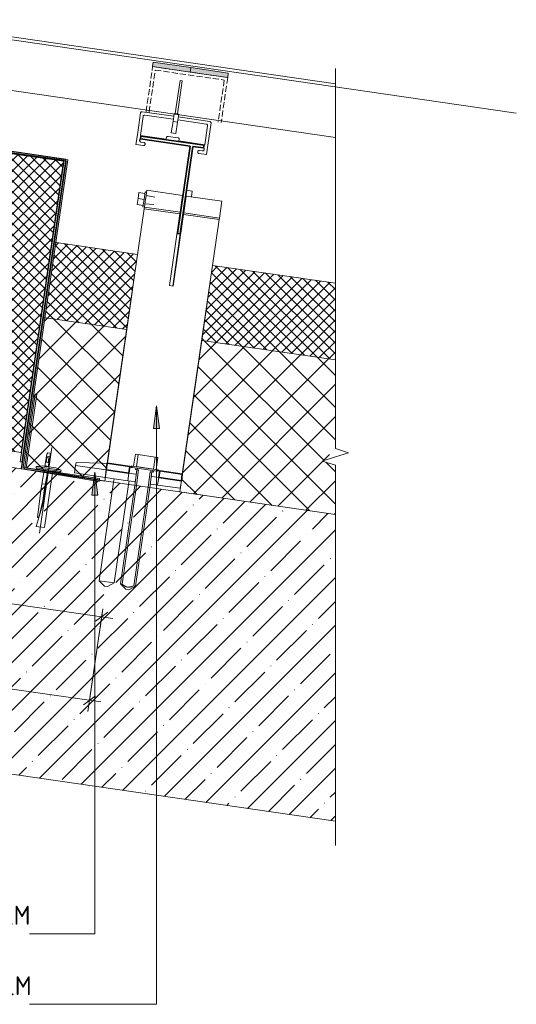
# Model space of a CAD drawing. Header units: millimetres. Extents: x 4446522 to 4448386, y 8380491 to 8381388.
# Tile 15 of 15: x 4448059 to 4448386, y 8380491 to 8381140. Entities that reach past the tile are written whole.
import ezdxf

# ---------------------------------------------------------------- set-up
doc = ezdxf.new("R2010")
doc.units = ezdxf.units.MM
doc.linetypes.add('01 Штриховая _4 мм_', pattern=[5.5, 4, -1.5])
doc.layers.add('Линии', color=7, linetype='Continuous', lineweight=18, true_color=0x00a600)
for name, color, linetype, lineweight in [('Марки по нескольким категориям', 7, 'Continuous', 9), ('Обобщенные модели', 7, 'Continuous', 18), ('Размеры', 7, 'Continuous', 9), ('Размеры-5', 7, 'Continuous', 9), ('Типовые аннотации', 7, 'Continuous', 18), ('Тонкие линии', 7, 'Continuous', 18), ('Элементы узлов', 7, 'Continuous', 18)]:
    doc.layers.add(name, color=color, linetype=linetype, lineweight=lineweight)
doc.styles.add('GOST Common', font='GOST_Common.ttf', dxfattribs={"width": 0.9, "height": 10})
doc.styles.add('ISOCPEUR', font='isocpeur.ttf', dxfattribs={"width": 0.9, "height": 12.5})
doc.dimstyles.new('ADSK_Основной_2_0', dxfattribs={"dimscale": 304.8, "dimtxt": 10.05715, "dimasz": 0.023196, "dimexe": 0.024606, "dimexo": 0.049213, "dimgap": 0.008202, "dimtad": 1, "dimdec": 0, "dimzin": 0, "dimdsep": 46, "dimtxsty": 'GOST Common', "dimblk1": 'OBLIQUE', "dimblk2": 'OBLIQUE', "dimsah": 1, "dimcen": 0.09, "dimdle": 0.024606, "dimazin": 0, "dimtfac": 1, "dimtdec": 4, "dimtix": 1, "dimtmove": 0, "dimatfit": 3, "dimfxl": 1, "dimtvp": 1, "dimtfill": 1, "dimtolj": 1, "dimtzin": 0, "dimarcsym": 2})
pattern_1 = [(45, (4450656.543, 8289717.818), (-10.6066017, 10.6066017), []), (135, (4450656.543, 8289717.818), (-10.6066017, -10.6066017), [])]
pattern_2 = [(45, (4450656.543, 8289717.818), (-3.5355339, 3.5355339), []), (135, (4450656.543, 8289717.818), (-3.5355339, -3.5355339), [])]

# ---------------------------------------------------------------- blocks, each defined once
blk = doc.blocks.new('HILTI_s_Профиль_MFT-T - Профиль MFT-Ta 60x42x1_8 6m-21280767-Разрез 4-4')
at = {"layer": 'Обобщенные модели', "lineweight": 35}
for p, q in [((4448138.96, 8381063.41), (4448138.7, 8381061.63)), ((4448180.52, 8381057.37), (4448138.96, 8381063.41)), ((4448138.7, 8381061.63), (4448171.46, 8381056.87)), ((4448171.46, 8381056.87), (4448163.09, 8380999.28)), ((4448180.27, 8381055.59), (4448180.52, 8381057.37)), ((4448164.87, 8380999.02), (4448173.24, 8381056.61)), ((4448173.24, 8381056.61), (4448180.27, 8381055.59)), ((4448163.09, 8380999.28), (4448164.87, 8380999.02))]:
    blk.add_line(p, q, dxfattribs=at)
blk = doc.blocks.new('HILTI_s_Анкер_HRD-HF - HRD-HF 10x80-V11-Разрез 4-4')
at = {"layer": 'Обобщенные модели'}
for p, q in [((4448121.2, 8380837.62), (4448120.86, 8380835.24)), ((4448130.75, 8380833.8), (4448131.1, 8380836.18)), ((4448120.86, 8380835.24), (4448111.42, 8380770.31)), ((4448121.32, 8380768.87), (4448130.75, 8380833.8)), ((4448111.42, 8380770.31), (4448114.9, 8380766.79)), ((4448121.32, 8380768.87), (4448111.42, 8380770.31)), ((4448116.97, 8380766.49), (4448114.9, 8380766.79)), ((4448116.97, 8380766.49), (4448121.32, 8380768.87))]:
    blk.add_line(p, q, dxfattribs=at)
blk = doc.blocks.new('HILTI_s_Кронштейн_MFT-MF_LM - Кронштейн MFT-MF 190 LM-V12-Разрез 4-4')
at = {"layer": 'Обобщенные модели'}
for p, q in [((4448172.7, 8381027.18), (4448169.04, 8381027.71)), ((4448172.15, 8381023.42), (4448172.7, 8381027.18)), ((4448164.87, 8380999.02), (4448159.86, 8380964.58)), ((4448096.18, 8380848.33), (4448095.89, 8380846.35)), ((4448095.89, 8380846.35), (4448116.08, 8380843.42)), ((4448113.59, 8380847.82), (4448096.18, 8380848.33)), ((4448116.66, 8380847.37), (4448113.59, 8380847.82))]:
    blk.add_line(p, q, dxfattribs=at)
blk = doc.blocks.new('HILTI_s_Термомост_MFT-ISO_50x105x5_LM - Термомост MFT-ISO 50x105x5 LM-V13-Разрез 4-4')
at = {"layer": 'Обобщенные модели'}
for p, q in [((4448095.89, 8380846.35), (4448095.18, 8380841.4)), ((4448095.89, 8380846.35), (4448116.08, 8380843.42)), ((4448115.36, 8380838.47), (4448095.18, 8380841.4))]:
    blk.add_line(p, q, dxfattribs=at)
blk = doc.blocks.new('HILTI_s_Салазка_MFT-CCF - Салазка MFT-CCF S42-V14-Разрез 4-4')
at = {"layer": 'Обобщенные модели'}
for p, q in [((4448136.55, 8381064.19), (4448138.67, 8381078.84)), ((4448140.34, 8381076.37), (4448138.53, 8381063.9)), ((4448139.76, 8381079.49), (4448160.55, 8381076.47)), ((4448160.27, 8381074.49), (4448141.47, 8381077.22)), ((4448182.05, 8381071.33), (4448163.24, 8381074.06)), ((4448163.52, 8381076.04), (4448184.33, 8381073.02)), ((4448181.08, 8381057.73), (4448182.89, 8381070.2)), ((4448185.19, 8381072.09), (4448183.06, 8381057.44)), ((4448135.64, 8381057.96), (4448136.55, 8381064.19)), ((4448138.53, 8381063.9), (4448155.6, 8381061.43)), ((4448140.59, 8381057.24), (4448135.64, 8381057.96)), ((4448139.05, 8381059.48), (4448140.88, 8381059.22)), ((4448155.6, 8381061.43), (4448155.74, 8381062.42)), ((4448156.88, 8381063.26), (4448163.31, 8381062.33)), ((4448164.15, 8381061.2), (4448164.01, 8381060.21)), ((4448164.01, 8381060.21), (4448181.08, 8381057.73)), ((4448183.06, 8381057.44), (4448182.16, 8381051.21)), ((4448182.16, 8381051.21), (4448177.21, 8381051.93)), ((4448177.5, 8381053.91), (4448179.32, 8381053.64))]:
    blk.add_line(p, q, dxfattribs=at)
at = {"layer": 'Обобщенные модели', "flags": 128}
for points in [[(4448138.67, 8381078.84), (4448138.75, 8381079), (4448138.84, 8381079.14), (4448138.96, 8381079.26), (4448139.1, 8381079.36), (4448139.25, 8381079.43), (4448139.42, 8381079.48), (4448139.59, 8381079.5), (4448139.76, 8381079.49)], [(4448141.47, 8381077.22), (4448141.27, 8381077.23), (4448141.08, 8381077.2), (4448140.9, 8381077.13), (4448140.73, 8381077.03), (4448140.58, 8381076.9), (4448140.47, 8381076.74), (4448140.38, 8381076.56), (4448140.34, 8381076.37)], [(4448182.89, 8381070.2), (4448182.9, 8381070.4), (4448182.87, 8381070.59), (4448182.8, 8381070.77), (4448182.7, 8381070.94), (4448182.57, 8381071.09), (4448182.41, 8381071.2), (4448182.24, 8381071.29), (4448182.05, 8381071.33)], [(4448184.33, 8381073.02), (4448184.5, 8381072.98), (4448184.66, 8381072.92), (4448184.8, 8381072.83), (4448184.92, 8381072.71), (4448185.03, 8381072.58), (4448185.11, 8381072.43), (4448185.16, 8381072.26), (4448185.19, 8381072.09)], [(4448138.7, 8381061.65), (4448138.57, 8381061.57), (4448138.41, 8381061.44), (4448138.27, 8381061.28), (4448138.17, 8381061.09), (4448138.1, 8381060.89), (4448138.07, 8381060.68), (4448138.08, 8381060.47), (4448138.13, 8381060.26), (4448138.21, 8381060.07), (4448138.33, 8381059.89), (4448138.48, 8381059.74), (4448138.65, 8381059.62), (4448138.85, 8381059.53), (4448139.05, 8381059.48)], [(4448140.88, 8381059.22), (4448141.06, 8381059.18), (4448141.23, 8381059.1), (4448141.38, 8381058.99), (4448141.51, 8381058.86), (4448141.61, 8381058.71), (4448141.69, 8381058.54), (4448141.73, 8381058.36), (4448141.73, 8381058.18), (4448141.71, 8381057.99), (4448141.65, 8381057.82), (4448141.56, 8381057.66), (4448141.44, 8381057.52), (4448141.3, 8381057.4), (4448141.13, 8381057.31), (4448140.96, 8381057.25), (4448140.78, 8381057.23), (4448140.59, 8381057.24)], [(4448155.74, 8381062.42), (4448155.79, 8381062.61), (4448155.87, 8381062.79), (4448155.99, 8381062.94), (4448156.13, 8381063.08), (4448156.3, 8381063.18), (4448156.49, 8381063.24), (4448156.68, 8381063.27), (4448156.88, 8381063.26)], [(4448163.31, 8381062.33), (4448163.5, 8381062.28), (4448163.68, 8381062.2), (4448163.83, 8381062.08), (4448163.97, 8381061.94), (4448164.07, 8381061.77), (4448164.13, 8381061.59), (4448164.16, 8381061.39), (4448164.15, 8381061.2)], [(4448177.21, 8381051.93), (4448177.03, 8381051.97), (4448176.86, 8381052.05), (4448176.71, 8381052.15), (4448176.58, 8381052.28), (4448176.48, 8381052.43), (4448176.4, 8381052.6), (4448176.36, 8381052.78), (4448176.35, 8381052.97), (4448176.38, 8381053.15), (4448176.44, 8381053.33), (4448176.53, 8381053.49), (4448176.65, 8381053.63), (4448176.79, 8381053.74), (4448176.95, 8381053.83), (4448177.13, 8381053.89), (4448177.31, 8381053.92), (4448177.5, 8381053.91)], [(4448179.32, 8381053.64), (4448179.54, 8381053.63), (4448179.75, 8381053.66), (4448179.95, 8381053.72), (4448180.13, 8381053.83), (4448180.3, 8381053.96), (4448180.43, 8381054.12), (4448180.54, 8381054.31), (4448180.61, 8381054.51), (4448180.64, 8381054.72), (4448180.63, 8381054.93), (4448180.58, 8381055.14), (4448180.5, 8381055.33), (4448180.38, 8381055.51), (4448180.3, 8381055.59)]]:
    blk.add_lwpolyline(points, dxfattribs=at)
blk = doc.blocks.new('HILTI_as_Соединитель_MFT-CCU_Заклепка_БезГрафики - Соединитель MFT-CCU Заклепка БезГрафики-21018214-Разрез 4-4')
at = {"layer": 'Обобщенные модели'}
for p, q in [((4447540.05, 8381168.67), (4447543.21, 8381190.44)), ((4447544.69, 8381190.23), (4447541.54, 8381168.45)), ((4447543.21, 8381190.44), (4447544.69, 8381190.23)), ((4447538.55, 8381163.57), (4447539.31, 8381168.78)), ((4447539.31, 8381168.78), (4447542.28, 8381168.35)), ((4447541.54, 8381168.45), (4447540.05, 8381168.67)), ((4447542.28, 8381168.35), (4447541.52, 8381163.14)), ((4447537.44, 8381155.91), (4447538.55, 8381163.57)), ((4447541.52, 8381163.14), (4447538.55, 8381163.57)), ((4447541.52, 8381163.14), (4447540.41, 8381155.48)), ((4447540.41, 8381155.48), (4447537.44, 8381155.91))]:
    blk.add_line(p, q, dxfattribs=at)
blk = doc.blocks.new('HILTI_s_Анкер_HRD-HF - HRD-HF 10x80-V19-Разрез 4-4')
at = {"layer": 'Обобщенные модели'}
for p, q in [((4448134.11, 8380845.85), (4448135.26, 8380853.76)), ((4448135.26, 8380853.76), (4448137.06, 8380853.5)), ((4448137.06, 8380853.5), (4448135.91, 8380845.59)), ((4448148.33, 8380851.87), (4448137.06, 8380853.5)), ((4448147.18, 8380843.95), (4448148.33, 8380851.87)), ((4448148.33, 8380851.87), (4448150.12, 8380851.61)), ((4448150.12, 8380851.61), (4448148.97, 8380843.69)), ((4448132.64, 8380846.06), (4448132.49, 8380845.07)), ((4448133.05, 8380844.99), (4448132.49, 8380845.07)), ((4448132.64, 8380846.06), (4448133.19, 8380845.98)), ((4448133.19, 8380845.98), (4448133.05, 8380844.99)), ((4448133.05, 8380844.99), (4448136.3, 8380844.52)), ((4448149.89, 8380843.55), (4448133.19, 8380845.98)), ((4448136.31, 8380843.51), (4448134.81, 8380833.21)), ((4448135.46, 8380844.64), (4448135.32, 8380843.65)), ((4448136.19, 8380843.52), (4448135.32, 8380843.65)), ((4448135.91, 8380845.59), (4448147.18, 8380843.95)), ((4448137.4, 8380843.35), (4448135.91, 8380833.05)), ((4448136.34, 8380844.51), (4448136.19, 8380843.52)), ((4448136.19, 8380843.52), (4448137.4, 8380843.35)), ((4448136.28, 8380844.52), (4448136.34, 8380844.51)), ((4448136.34, 8380844.51), (4448146.46, 8380843.04)), ((4448146.46, 8380843.04), (4448136.34, 8380844.51)), ((4448146.31, 8380842.05), (4448146.46, 8380843.04)), ((4448146.46, 8380843.04), (4448149.75, 8380842.57)), ((4448147.19, 8380841.93), (4448147.34, 8380842.92)), ((4448149.75, 8380842.57), (4448149.89, 8380843.55)), ((4448149.89, 8380843.55), (4448150.45, 8380843.47)), ((4448150.3, 8380842.48), (4448150.45, 8380843.47)), ((4448143.61, 8380831.93), (4448145.11, 8380842.23)), ((4448144.71, 8380831.78), (4448146.2, 8380842.07)), ((4448145.11, 8380842.23), (4448146.31, 8380842.05)), ((4448147.19, 8380841.93), (4448146.31, 8380842.05)), ((4448150.3, 8380842.48), (4448149.75, 8380842.57)), ((4448134.81, 8380833.21), (4448125.37, 8380768.28)), ((4448135.91, 8380833.05), (4448126.47, 8380768.12)), ((4448134.17, 8380767), (4448143.61, 8380831.93)), ((4448135.27, 8380766.84), (4448144.71, 8380831.78)), ((4448125.37, 8380768.28), (4448128.86, 8380764.76)), ((4448126.47, 8380768.12), (4448125.37, 8380768.28)), ((4448130.93, 8380764.46), (4448128.86, 8380764.76)), ((4448130.93, 8380764.46), (4448135.27, 8380766.84)), ((4448135.27, 8380766.84), (4448134.17, 8380767))]:
    blk.add_line(p, q, dxfattribs=at)
blk.add_open_spline([(4448126.47, 8380768.12), (4448126.75, 8380767.87), (4448127.19, 8380767.52), (4448127.71, 8380767.18), (4448128.01, 8380767), (4448128.24, 8380766.87), (4448128.47, 8380766.75), (4448128.77, 8380766.6), (4448129.32, 8380766.36), (4448130.11, 8380766.12), (4448130.98, 8380766.13), (4448131.68, 8380766.23), (4448132.2, 8380766.32), (4448132.7, 8380766.44), (4448133.36, 8380766.65), (4448133.85, 8380766.85), (4448134.17, 8380767)], degree=3, knots=[0, 0, 0, 0, 0.125, 0.1875, 0.21875, 0.25, 0.28125, 0.3125, 0.375, 0.5, 0.625, 0.6875, 0.75, 0.8125, 0.875, 1, 1, 1, 1], dxfattribs=at)
blk = doc.blocks.new('HILTI_s_Кронштейн_MFT-MF_HS - Кронштейн MFT-MF 190 HS-8759227-Разрез 4-4')
at = {"layer": 'Обобщенные модели'}
for p, q in [((4448142.13, 8381022.67), (4448142.86, 8381027.68)), ((4448166.37, 8381024.26), (4448142.86, 8381027.68)), ((4448141.25, 8381016.62), (4448141.81, 8381020.42)), ((4448164.76, 8381013.2), (4448166.37, 8381024.26)), ((4448168.84, 8381023.9), (4448167.23, 8381012.84)), ((4448192.34, 8381020.49), (4448168.84, 8381023.9)), ((4448192.34, 8381020.49), (4448190.73, 8381009.42)), ((4448116.73, 8380847.87), (4448141.1, 8381015.58)), ((4448141.1, 8381015.58), (4448141.25, 8381016.62)), ((4448164.61, 8381012.16), (4448141.1, 8381015.58)), ((4448141.25, 8381016.62), (4448164.76, 8381013.2)), ((4448157.74, 8380964.89), (4448164.61, 8381012.16)), ((4448167.08, 8381011.8), (4448160.21, 8380964.53)), ((4448164.61, 8381012.16), (4448164.76, 8381013.2)), ((4448167.23, 8381012.84), (4448167.08, 8381011.8)), ((4448190.58, 8381008.39), (4448167.08, 8381011.8)), ((4448167.23, 8381012.84), (4448190.73, 8381009.42)), ((4448190.58, 8381008.39), (4448166.21, 8380840.68)), ((4448190.73, 8381009.42), (4448190.58, 8381008.39)), ((4448160.21, 8380964.53), (4448157.74, 8380964.89)), ((4448131.61, 8380845.71), (4448132.55, 8380845.57)), ((4448150.39, 8380842.98), (4448151.33, 8380842.84)), ((4448135.38, 8380840.61), (4448130.97, 8380841.25)), ((4448135.89, 8380840.54), (4448135.38, 8380840.61)), ((4448146.27, 8380839.03), (4448145.76, 8380839.1)), ((4448150.68, 8380838.39), (4448146.27, 8380839.03))]:
    blk.add_line(p, q, dxfattribs=at)
at = {"layer": 'Обобщенные модели', "lineweight": 35}
for p, q in [((4448116.73, 8380847.87), (4448116.08, 8380843.42)), ((4448116.08, 8380843.42), (4448130.98, 8380841.25)), ((4448131.63, 8380845.7), (4448116.73, 8380847.87)), ((4448130.98, 8380841.25), (4448131.63, 8380845.7)), ((4448151.31, 8380842.84), (4448150.66, 8380838.39)), ((4448166.21, 8380840.68), (4448151.31, 8380842.84)), ((4448150.66, 8380838.39), (4448165.56, 8380836.22)), ((4448165.56, 8380836.22), (4448166.21, 8380840.68))]:
    blk.add_line(p, q, dxfattribs=at)
blk = doc.blocks.new('HILTI_s_Термомост_MFT-ISO_47x50x5_HS - Термомост MFT-ISO 47x50x5 HS-8779168-Разрез 4-4')
at = {"layer": 'Обобщенные модели'}
for p, q in [((4448116.08, 8380843.42), (4448115.36, 8380838.47)), ((4448130.98, 8380841.25), (4448116.08, 8380843.42)), ((4448115.36, 8380838.47), (4448130.26, 8380836.3)), ((4448134.66, 8380835.66), (4448130.25, 8380836.3)), ((4448130.26, 8380836.3), (4448130.98, 8380841.25)), ((4448130.97, 8380841.25), (4448135.38, 8380840.61)), ((4448135.38, 8380840.61), (4448135.89, 8380840.54)), ((4448145.76, 8380839.1), (4448146.27, 8380839.03)), ((4448146.27, 8380839.03), (4448150.68, 8380838.39)), ((4448150.66, 8380838.39), (4448149.95, 8380833.44)), ((4448165.56, 8380836.22), (4448150.66, 8380838.39)), ((4448164.84, 8380831.28), (4448165.56, 8380836.22)), ((4448135.16, 8380835.59), (4448134.66, 8380835.66)), ((4448145.55, 8380834.08), (4448145.05, 8380834.15)), ((4448149.96, 8380833.44), (4448145.55, 8380834.08)), ((4448149.95, 8380833.44), (4448164.84, 8380831.28))]:
    blk.add_line(p, q, dxfattribs=at)
blk = doc.blocks.new('HILTI_s_Шуруп_Металл - Шуруп самосверлящий S-MD05S 5_5x50 A2-7830085-Разрез 4-4')
at = {"layer": 'Обобщенные модели'}
for p, q in [((4448137.02, 8381022.26), (4448137.6, 8381026.22)), ((4448141.56, 8381025.65), (4448137.6, 8381026.22)), ((4448140.98, 8381021.69), (4448141.7, 8381026.64)), ((4448142.69, 8381026.49), (4448141.7, 8381026.64)), ((4448136.45, 8381018.3), (4448137.02, 8381022.26)), ((4448140.41, 8381017.73), (4448136.45, 8381018.3)), ((4448140.98, 8381021.69), (4448137.02, 8381022.26)), ((4448140.26, 8381016.74), (4448140.98, 8381021.69)), ((4448141.58, 8381018.82), (4448147.47, 8381018.29)), ((4448141.97, 8381021.54), (4448141.78, 8381020.26)), ((4448142.16, 8381022.82), (4448141.97, 8381021.54)), ((4448148.17, 8381023.09), (4448142.37, 8381024.27)), ((4448166.03, 8381019.49), (4448165.72, 8381019.55)), ((4448168.14, 8381019.06), (4448167.79, 8381019.13)), ((4448140.26, 8381016.74), (4448141.25, 8381016.6)), ((4448165.27, 8381016.7), (4448165.62, 8381016.67)), ((4448167.41, 8381016.51), (4448167.76, 8381016.48))]:
    blk.add_line(p, q, dxfattribs=at)
blk = doc.blocks.new('HILTI_2D_Сталь оц_L - Оц_сталь L-21232961-Разрез 4-4')
at = {"layer": 'Элементы узлов'}
for p, q in [((4448062.08, 8380843.95), (4448069.27, 8380893.43)), ((4448063.21, 8380844.8), (4448070.26, 8380893.29)), ((4448070.26, 8380893.29), (4448069.27, 8380893.43)), ((4448111.56, 8380836.76), (4448062.08, 8380843.95)), ((4448111.7, 8380837.75), (4448063.21, 8380844.8)), ((4448111.56, 8380836.76), (4448111.7, 8380837.75))]:
    blk.add_line(p, q, dxfattribs=at)
blk = doc.blocks.new('Маленький дюбель гвоздь - Маленький дюбель гвоздь-21232962-Разрез 4-4')
at = {"layer": 'Элементы узлов', "color": 30, "true_color": 0xff7f00}
for p, q in [((4448080.18, 8380858.22), (4448071.98, 8380801.8)), ((4448075.58, 8380845.74), (4448076.94, 8380853.82)), ((4448075.58, 8380845.74), (4448076.94, 8380853.82)), ((4448076.83, 8380851.17), (4448076.51, 8380848.92)), ((4448078.94, 8380851.95), (4448076.71, 8380852.49)), ((4448077.05, 8380851.51), (4448076.83, 8380851.17)), ((4448076.94, 8380853.82), (4448077.59, 8380854.55)), ((4448076.94, 8380853.82), (4448077.59, 8380854.55)), ((4448078.83, 8380851.25), (4448077.05, 8380851.51)), ((4448077.59, 8380854.55), (4448079.03, 8380854.34)), ((4448077.59, 8380854.55), (4448079.03, 8380854.34)), ((4448077.69, 8380848.35), (4448078.25, 8380851.33)), ((4448079.17, 8380853.31), (4448077.86, 8380845.41)), ((4448079.17, 8380853.31), (4448077.86, 8380845.41)), ((4448079.03, 8380854.34), (4448079.17, 8380853.31)), ((4448079.03, 8380854.34), (4448079.17, 8380853.31)), ((4448069.9, 8380845.55), (4448069.78, 8380844.73)), ((4448069.78, 8380844.73), (4448069.9, 8380845.55)), ((4448086.18, 8380842.34), (4448069.78, 8380844.73)), ((4448069.78, 8380844.72), (4448070.42, 8380843.88)), ((4448070.42, 8380843.88), (4448069.78, 8380844.72)), ((4448073.86, 8380845.99), (4448069.9, 8380845.55)), ((4448069.9, 8380845.55), (4448073.86, 8380845.99)), ((4448086.3, 8380843.17), (4448069.9, 8380845.55)), ((4448070.42, 8380843.88), (4448075.03, 8380843.21)), ((4448085.46, 8380841.7), (4448070.42, 8380843.88)), ((4448072.82, 8380829.88), (4448075.03, 8380843.21)), ((4448075.03, 8380843.21), (4448072.82, 8380829.88)), ((4448082.73, 8380844.7), (4448073.86, 8380845.99)), ((4448073.86, 8380845.99), (4448082.73, 8380844.7)), ((4448077.49, 8380842.86), (4448074.39, 8380821.53)), ((4448077.49, 8380842.86), (4448074.39, 8380821.53)), ((4448075.03, 8380843.21), (4448077.49, 8380842.86)), ((4448075.03, 8380843.21), (4448077.49, 8380842.86)), ((4448075.07, 8380829.54), (4448077.49, 8380842.86)), ((4448077.49, 8380842.86), (4448075.36, 8380831.1)), ((4448077.86, 8380845.41), (4448075.58, 8380845.74)), ((4448076.04, 8380845.84), (4448075.83, 8380845.7)), ((4448077.91, 8380845.73), (4448076.06, 8380846)), ((4448076.51, 8380848.92), (4448076.65, 8380848.71)), ((4448076.72, 8380848.61), (4448076.93, 8380848.58)), ((4448076.93, 8380848.58), (4448078.31, 8380848.16)), ((4448077.11, 8380845.51), (4448077.16, 8380845.84)), ((4448086.3, 8380843.17), (4448082.73, 8380844.7)), ((4448082.73, 8380844.7), (4448086.3, 8380843.17)), ((4448086.18, 8380842.34), (4448086.3, 8380843.17)), ((4448086.3, 8380843.17), (4448086.18, 8380842.34)), ((4448075.36, 8380805.35), (4448080.6, 8380841.39)), ((4448075.36, 8380805.35), (4448080.6, 8380841.39)), ((4448080.6, 8380841.39), (4448080.74, 8380841.74)), ((4448080.6, 8380841.39), (4448080.67, 8380841.57)), ((4448080.67, 8380841.57), (4448080.74, 8380841.74)), ((4448080.74, 8380841.74), (4448080.77, 8380841.93)), ((4448080.77, 8380841.93), (4448080.99, 8380842.18)), ((4448080.77, 8380841.93), (4448080.88, 8380842.05)), ((4448080.99, 8380842.18), (4448081.34, 8380842.13)), ((4448080.99, 8380842.18), (4448081.34, 8380842.13)), ((4448081.34, 8380842.13), (4448081.45, 8380842.28)), ((4448081.45, 8380842.28), (4448085.46, 8380841.7)), ((4448081.45, 8380842.28), (4448081.82, 8380842.23)), ((4448085.46, 8380841.7), (4448086.18, 8380842.34)), ((4448086.18, 8380842.34), (4448085.46, 8380841.7)), ((4448070.67, 8380811.93), (4448072.82, 8380829.88)), ((4448072.82, 8380829.88), (4448070.67, 8380811.93)), ((4448075.36, 8380831.1), (4448073.08, 8380831.43)), ((4448075.88, 8380833.98), (4448073.56, 8380834.32)), ((4448075.36, 8380831.1), (4448075.07, 8380829.54)), ((4448075.07, 8380829.54), (4448074.3, 8380823.02)), ((4448074.3, 8380823.02), (4448075.07, 8380829.54)), ((4448074.39, 8380821.53), (4448069.83, 8380806.15)), ((4448074.39, 8380821.53), (4448069.83, 8380806.15)), ((4448074.3, 8380823.02), (4448071.5, 8380811.81)), ((4448071.5, 8380811.81), (4448074.3, 8380823.02)), ((4448071.5, 8380811.81), (4448070.67, 8380811.93)), ((4448070.67, 8380811.93), (4448071.5, 8380811.81)), ((4448069.83, 8380806.15), (4448075.36, 8380805.35)), ((4448069.83, 8380806.15), (4448075.36, 8380805.35))]:
    blk.add_line(p, q, dxfattribs=at)
blk = doc.blocks.new('HILTI_2D_Сталь оц_L - Оц_сталь L-21260884-Разрез 4-4')
at = {"layer": 'Элементы узлов'}
for p, q in [((4447998.33, 8381061.55), (4447998.18, 8381060.56)), ((4447998.18, 8381060.56), (4448088.24, 8381047.47)), ((4447998.33, 8381061.55), (4448089.37, 8381048.32)), ((4448088.24, 8381047.47), (4448059.36, 8380848.74)), ((4448089.37, 8381048.32), (4448060.34, 8380848.6)), ((4448059.36, 8380848.74), (4448060.34, 8380848.6))]:
    blk.add_line(p, q, dxfattribs=at)
blk = doc.blocks.new('HILTI_Линия_Разрыва - Тип 1-21266532-Разрез 4-4')
at = {"layer": 'Элементы узлов'}
for p, q in [((4448267.13, 8380857.56), (4448267.13, 8381092.97)), ((4448267.13, 8380610.89), (4448267.13, 8380846.43))]:
    blk.add_line(p, q, dxfattribs=at)
blk = doc.blocks.new('DIMBLOCK2-Разрез 4-4')
at = {"layer": 'Размеры-5'}
for p, q in [((4447767.91, 8380861.6), (4447749.6, 8380735.6)), ((4447750.68, 8380743.02), (4447767.91, 8380861.6)), ((4448113.78, 8380751.79), (4448103.94, 8380684.1)), ((4448105.02, 8380691.52), (4448113.78, 8380751.79)), ((4447750.68, 8380743.02), (4448112.44, 8380690.44))]:
    blk.add_line(p, q, dxfattribs=at)
at = {"layer": 'Размеры-5', "lineweight": 18}
for p, q in [((4447750.68, 8380743.02), (4447754.68, 8380746.01)), ((4447750.68, 8380743.02), (4447746.67, 8380740.03)), ((4448105.02, 8380691.52), (4448109.03, 8380694.51)), ((4448105.02, 8380691.52), (4448101.01, 8380688.53))]:
    blk.add_line(p, q, dxfattribs=at)
at = {"layer": 'Размеры-5', "color": 0, "insert": (4447920.73, 8380734.04), "char_height": 10, "width": 22.7053, "attachment_point": 1, "rotation": 351.73071, "line_spacing_factor": 1.022761, "style": 'GOST Common', "bg_fill": 3, "box_fill_scale": 1.25, "bg_fill_color": 256, "bg_fill_true_color": 13158600, "bg_fill_transparency": 0}
blk.add_mtext('358', dxfattribs=at)
blk = doc.blocks.new('_Oblique')
at = {"color": 0, "linetype": 'ByBlock', "lineweight": -2}
blk.add_line((-0.5, -0.5), (0.5, 0.5), dxfattribs=at)
blk = doc.blocks.new('DIMBLOCK17-Разрез 4-4')
at = {"layer": 'Размеры-5'}
for p, q in [((4447773.18, 8380799.82), (4447771.56, 8380788.65)), ((4447772.64, 8380796.07), (4447773.18, 8380799.82)), ((4447772.64, 8380796.07), (4448120.45, 8380745.52)), ((4448113.78, 8380751.79), (4448111.95, 8380739.18)), ((4448113.03, 8380746.6), (4448113.78, 8380751.79))]:
    blk.add_line(p, q, dxfattribs=at)
at = {"layer": 'Размеры-5', "lineweight": 18}
for p, q in [((4447772.64, 8380796.07), (4447776.64, 8380799.06)), ((4447772.64, 8380796.07), (4447768.63, 8380793.08)), ((4448113.03, 8380746.6), (4448109.02, 8380743.61)), ((4448113.03, 8380746.6), (4448117.03, 8380749.59))]:
    blk.add_line(p, q, dxfattribs=at)
at = {"layer": 'Размеры-5', "color": 0, "insert": (4447934.86, 8380788.23), "char_height": 10, "width": 24.7508, "attachment_point": 1, "rotation": 351.73071, "line_spacing_factor": 1.022761, "style": 'GOST Common', "bg_fill": 3, "box_fill_scale": 1.25, "bg_fill_color": 256, "bg_fill_true_color": 13158600, "bg_fill_transparency": 0}
blk.add_mtext('344', dxfattribs=at)

msp = doc.modelspace()

# ---------------------------------------------------------------- hatches: boundary and pattern name
at = {"layer": 'Марки по нескольким категориям'}
msp.add_hatch(color=256, dxfattribs=at).paths.add_polyline_path([(4448149.12, 8380885.68), (4448147.15, 8380870.68), (4448151.1, 8380870.68)])
at = {"layer": 'Элементы узлов', "true_color": 0xffffff}
for points in [[(4448171.36, 8381105.62), (4448171.79, 8381108.59), (4448147.05, 8381112.17), (4448146.62, 8381109.21), (4448167.15, 8381106.23)], [(4448196.1, 8381102.03), (4448196.53, 8381105), (4448171.79, 8381108.59), (4448171.36, 8381105.62), (4448171.79, 8381105.55)]]:
    msp.add_hatch(color=7, dxfattribs=at).paths.add_polyline_path(points)
at = {"layer": 'Элементы узлов', "true_color": 0x0000a0}
msp.add_hatch(color=174, dxfattribs=at).paths.add_polyline_path([(4448111.4, 8380835.77), (4448111.56, 8380836.76), (4448061.21, 8380844.95), (4448090.69, 8381047.82), (4447889.11, 8381077.12), (4447859.63, 8380874.25), (4447809.04, 8380880.73), (4447808.91, 8380879.74), (4447860.48, 8380873.13), (4447889.96, 8381075.98), (4448089.56, 8381046.97), (4448060.08, 8380844.12), (4448109.44, 8380836.09)])
at = {"layer": 'Элементы узлов'}
h = msp.add_hatch(dxfattribs=at)
h.set_pattern_fill('FP_2', color=256, style=0, pattern_type=2)
h.set_pattern_definition(pattern_2)
h.paths.add_polyline_path([(4448059.93, 8380854.91), (4448087.82, 8381046.81), (4447889.9, 8381075.58), (4447861.9, 8380882.92), (4447930.03, 8380873.02), (4447944.42, 8380971.98), (4447950.5, 8380971.1), (4447956.04, 8381009.19), (4448005.52, 8381002), (4447999.98, 8380963.9), (4448007.75, 8380962.78), (4447993.48, 8380864.57), (4448058.04, 8380855.18)])
h.paths.add_polyline_path([(4448012.7, 8380925.17), (4448006.27, 8380926.11), (4448008.14, 8380938.97), (4448014.57, 8380938.04)])
h = msp.add_hatch(dxfattribs=at)
h.set_pattern_fill('FP_2', color=256, style=0, pattern_type=2)
h.set_pattern_definition(pattern_2)
h.paths.add_polyline_path([(4448129.54, 8380935.98), (4448136.72, 8380985.45), (4448082.77, 8380993.3), (4448075.58, 8380943.82), (4448129.53, 8380935.98)])
h = msp.add_hatch(dxfattribs=at)
h.set_pattern_fill('FP_2', color=256, style=0, pattern_type=2)
h.set_pattern_definition(pattern_2)
h.paths.add_polyline_path([(4448267.13, 8380915.98), (4448267.13, 8380966.46), (4448186.2, 8380978.24), (4448179.02, 8380928.79), (4448190.58, 8380927.11)])
h = msp.add_hatch(dxfattribs=at)
h.set_pattern_fill('FP_1', color=256, style=0, pattern_type=2)
h.set_pattern_definition(pattern_1)
h.paths.add_polyline_path([(4448115.02, 8380836.09), (4448129.53, 8380935.97), (4448075.58, 8380943.82), (4448061.21, 8380844.95), (4448111.56, 8380836.76), (4448111.56, 8380836.59), (4448112.87, 8380836.4)])
h = msp.add_hatch(dxfattribs=at)
h.set_pattern_fill('FP_3', color=256, style=0, pattern_type=2)
h.set_pattern_definition([(45, (4450656.543, 8289717.818), (-15.715448, 15.715448), []), (45, (4450672.258, 8289717.818), (-15.715448, 15.715448), [27.781, -5.556, 0.16764, -5.389])])
h.paths.add_polyline_path([(4448267.13, 8380611.88), (4448267.13, 8380813.98), (4448111.53, 8380836.6), (4448111.4, 8380835.77), (4448060.03, 8380844.08), (4447856.78, 8380873.6), (4447808.91, 8380879.74), (4447809.01, 8380880.56), (4447422.43, 8380936.75), (4447422.43, 8380936.26), (4447333.05, 8380923.27), (4447332.95, 8380923.88), (4447044.42, 8380881.98), (4447044.55, 8380880.98), (4446992.98, 8380874.38), (4446992.95, 8380874.55), (4446793.35, 8380845.6), (4446793.38, 8380845.37), (4446742.06, 8380837.02), (4446741.9, 8380838.01), (4446748.91, 8380839.15), (4446576.09, 8380814.08), (4446576.09, 8380631.91), (4446578.94, 8380612.3), (4447421.61, 8380734.77), (4447915.63, 8380662.97)])
h = msp.add_hatch(dxfattribs=at)
h.set_pattern_fill('FP_1', color=256, style=0, pattern_type=2)
h.set_pattern_definition(pattern_1)
h.paths.add_polyline_path([(4448267.13, 8380813.98), (4448267.13, 8380846.43), (4448258.47, 8380849.18), (4448267.13, 8380851.93), (4448263.2, 8380851.93), (4448263.2, 8380857.56), (4448267.13, 8380857.56), (4448267.13, 8380915.93), (4448179.01, 8380928.76), (4448164.5, 8380828.9), (4448258.47, 8380815.24)])

# ---------------------------------------------------------------- linework, layer by layer
at = {"layer": 'Линии', "color": 7}
for p, q in [((4447976.24, 8381140.15), (4448267.13, 8381097.88)), ((4447977.93, 8381137.88), (4448386.39, 8381078.52)), ((4447971.21, 8381105.52), (4448267.13, 8381062.51))]:
    msp.add_line(p, q, dxfattribs=at)
at = {"layer": 'Линии', "color": 7, "linetype": '01 Штриховая _4 мм_'}
for p, q in [((4448142.31, 8381079.52), (4448146.62, 8381109.21)), ((4448146.62, 8381109.21), (4448196.1, 8381102.03)), ((4448144.29, 8381079.23), (4448148.31, 8381106.94)), ((4448148.31, 8381106.94), (4448193.83, 8381100.34)), ((4448193.83, 8381100.34), (4448189.81, 8381072.63)), ((4448196.1, 8381102.03), (4448191.79, 8381072.34))]:
    msp.add_line(p, q, dxfattribs=at)
at = {"layer": 'Марки по нескольким категориям'}
for p, q in [((4448149.12, 8380885.68), (4448147.15, 8380870.68)), ((4448151.1, 8380870.68), (4448149.12, 8380885.68)), ((4448149.12, 8380885.68), (4448149.12, 8380491.17)), ((4448147.15, 8380870.68), (4448151.1, 8380870.68)), ((4448108.63, 8380537.63), (4448065.38, 8380537.63)), ((4448149.12, 8380491.17), (4448065.38, 8380491.17))]:
    msp.add_line(p, q, dxfattribs=at)
at = {"layer": 'Типовые аннотации', "lineweight": 9}
for p, q in [((4448267.13, 8381092.97), (4448267.13, 8381107.97)), ((4448267.13, 8380857.56), (4448275.79, 8380854.74)), ((4448258.47, 8380849.18), (4448267.13, 8380851.93)), ((4448267.13, 8380846.43), (4448258.47, 8380849.18)), ((4448275.79, 8380854.74), (4448267.13, 8380851.93)), ((4448267.13, 8380610.89), (4448267.13, 8380595.89))]:
    msp.add_line(p, q, dxfattribs=at)
at = {"layer": 'Тонкие линии'}
for p, q in [((4448147.05, 8381112.17), (4448146.62, 8381109.21)), ((4448146.62, 8381109.21), (4448171.36, 8381105.62)), ((4448171.79, 8381108.59), (4448147.05, 8381112.17)), ((4448171.79, 8381108.59), (4448171.36, 8381105.62)), ((4448171.36, 8381105.62), (4448196.1, 8381102.03)), ((4448196.53, 8381105), (4448171.79, 8381108.59)), ((4448196.1, 8381102.03), (4448196.53, 8381105)), ((4448090.69, 8381047.82), (4447889.11, 8381077.12)), ((4448087.82, 8381046.81), (4447889.9, 8381075.58)), ((4447889.96, 8381075.98), (4448089.56, 8381046.97)), ((4448059.93, 8380854.91), (4448087.82, 8381046.81)), ((4448089.56, 8381046.97), (4448060.08, 8380844.12)), ((4448061.21, 8380844.95), (4448090.69, 8381047.82)), ((4448081.78, 8380993.45), (4448074.59, 8380943.97)), ((4448136.72, 8380985.45), (4448081.78, 8380993.45)), ((4448129.54, 8380935.98), (4448136.72, 8380985.45)), ((4448186.2, 8380978.24), (4448179.02, 8380928.79)), ((4448267.13, 8380966.46), (4448186.2, 8380978.24)), ((4448074.59, 8380943.97), (4448060.07, 8380844.08)), ((4448129.53, 8380935.97), (4448074.59, 8380943.97)), ((4448074.59, 8380943.97), (4448129.54, 8380935.98)), ((4448267.13, 8380813.98), (4447422.05, 8380936.8)), ((4448115.02, 8380836.09), (4448129.53, 8380935.97)), ((4448179.01, 8380928.76), (4448164.5, 8380828.9)), ((4448267.13, 8380915.93), (4448179.01, 8380928.76)), ((4448179.02, 8380928.79), (4448267.13, 8380915.98)), ((4447993.48, 8380864.57), (4448059.93, 8380854.91)), ((4448060.07, 8380844.08), (4448115.02, 8380836.09)), ((4448060.08, 8380844.12), (4448111.4, 8380835.77)), ((4448111.56, 8380836.76), (4448061.21, 8380844.95)), ((4448111.4, 8380835.77), (4448111.56, 8380836.76)), ((4448164.5, 8380828.9), (4448267.13, 8380813.98)), ((4447421.61, 8380734.77), (4448267.13, 8380611.88))]:
    msp.add_line(p, q, dxfattribs=at)

# ---------------------------------------------------------------- block references
at = {"layer": 'Обобщенные модели'}
for name, p in [('HILTI_as_Соединитель_MFT-CCU_Заклепка_БезГрафики - Соединитель MFT-CCU Заклепка БезГрафики-21018214-Разрез 4-4', (621.52, -90.43)), ('HILTI_s_Салазка_MFT-CCF - Салазка MFT-CCF S42-V14-Разрез 4-4', (0, 0)), ('HILTI_s_Профиль_MFT-T - Профиль MFT-Ta 60x42x1_8 6m-21280767-Разрез 4-4', (0, 0)), ('HILTI_s_Кронштейн_MFT-MF_LM - Кронштейн MFT-MF 190 LM-V12-Разрез 4-4', (0, 0)), ('HILTI_s_Кронштейн_MFT-MF_HS - Кронштейн MFT-MF 190 HS-8759227-Разрез 4-4', (0, 0)), ('HILTI_s_Шуруп_Металл - Шуруп самосверлящий S-MD05S 5_5x50 A2-7830085-Разрез 4-4', (0, 0)), ('HILTI_s_Анкер_HRD-HF - HRD-HF 10x80-V19-Разрез 4-4', (0, 0)), ('HILTI_s_Термомост_MFT-ISO_50x105x5_LM - Термомост MFT-ISO 50x105x5 LM-V13-Разрез 4-4', (0, 0)), ('HILTI_s_Термомост_MFT-ISO_47x50x5_HS - Термомост MFT-ISO 47x50x5 HS-8779168-Разрез 4-4', (0, 0)), ('HILTI_s_Анкер_HRD-HF - HRD-HF 10x80-V11-Разрез 4-4', (0, 0))]:
    msp.add_blockref(name, p, dxfattribs=at)
at = {"layer": 'Элементы узлов'}
for name in ['HILTI_Линия_Разрыва - Тип 1-21266532-Разрез 4-4', 'HILTI_2D_Сталь оц_L - Оц_сталь L-21260884-Разрез 4-4', 'HILTI_2D_Сталь оц_L - Оц_сталь L-21232961-Разрез 4-4']:
    msp.add_blockref(name, (0, 0), dxfattribs=at)
at = {"layer": 'Элементы узлов', "color": 30, "true_color": 0xff7f00}
msp.add_blockref('Маленький дюбель гвоздь - Маленький дюбель гвоздь-21232962-Разрез 4-4', (0, 0), dxfattribs=at)

# ---------------------------------------------------------------- texts
at = {"layer": 'Марки по нескольким категориям', "char_height": 12.5, "attachment_point": 1, "style": 'ISOCPEUR'}
for s, insert, width in [(' MFT-ISO 50x105x5 LM', (4447906.83, 8380556.13), 190.1202), (' MFT-MF 190 LM', (4447949.99, 8380509.68), 137.8101)]:
    msp.add_mtext(s, dxfattribs=dict(at, insert=insert, width=width))

# ---------------------------------------------------------------- next in the draw order: dimensions: what is measured, and where the dimension line sits
at = {"layer": 'Размеры'}
dim = msp.add_linear_dim(base=(4448105.02, 8380691.52), p1=(4447770.07, 8380876.44), p2=(4448115.94, 8380766.64), angle=351.73071, dimstyle='ADSK_Основной_2_0', override={"dimpost": '<>', "dimfxl": 362.881558}, dxfattribs=at)
dim.commit()
dim.dimension.update_dxf_attribs({"geometry": 'DIMBLOCK2-Разрез 4-4', "text_midpoint": (4447928.93, 8380724.69)})

# ---------------------------------------------------------------- next in the draw order: hatches: boundary and pattern name
at = {"layer": 'Марки по нескольким категориям'}
msp.add_hatch(color=256, dxfattribs=at).paths.add_polyline_path([(4448108.63, 8380841.81), (4448106.65, 8380826.81), (4448110.6, 8380826.81)])

# ---------------------------------------------------------------- next in the draw order: linework, layer by layer
for p, q in [((4448108.63, 8380841.81), (4448106.65, 8380826.81)), ((4448110.6, 8380826.81), (4448108.63, 8380841.81)), ((4448106.65, 8380826.81), (4448110.6, 8380826.81))]:
    msp.add_line(p, q, dxfattribs=at)

# ---------------------------------------------------------------- next in the draw order: dimensions: what is measured, and where the dimension line sits
at = {"layer": 'Размеры'}
dim = msp.add_linear_dim(base=(4448113.03, 8380746.6), p1=(4447775.34, 8380814.66), p2=(4448115.94, 8380766.64), angle=351.73071, dimstyle='ADSK_Основной_2_0', override={"dimpost": '<>', "dimfxl": 343.970166}, dxfattribs=at)
dim.commit()
dim.dimension.update_dxf_attribs({"geometry": 'DIMBLOCK17-Разрез 4-4', "text_midpoint": (4447943.91, 8380778.76)})

# ---------------------------------------------------------------- next in the draw order: linework, layer by layer
at = {"layer": 'Марки по нескольким категориям'}
msp.add_line((4448108.63, 8380841.81), (4448108.63, 8380537.63), dxfattribs=at)

doc.saveas('drawing.dxf')
